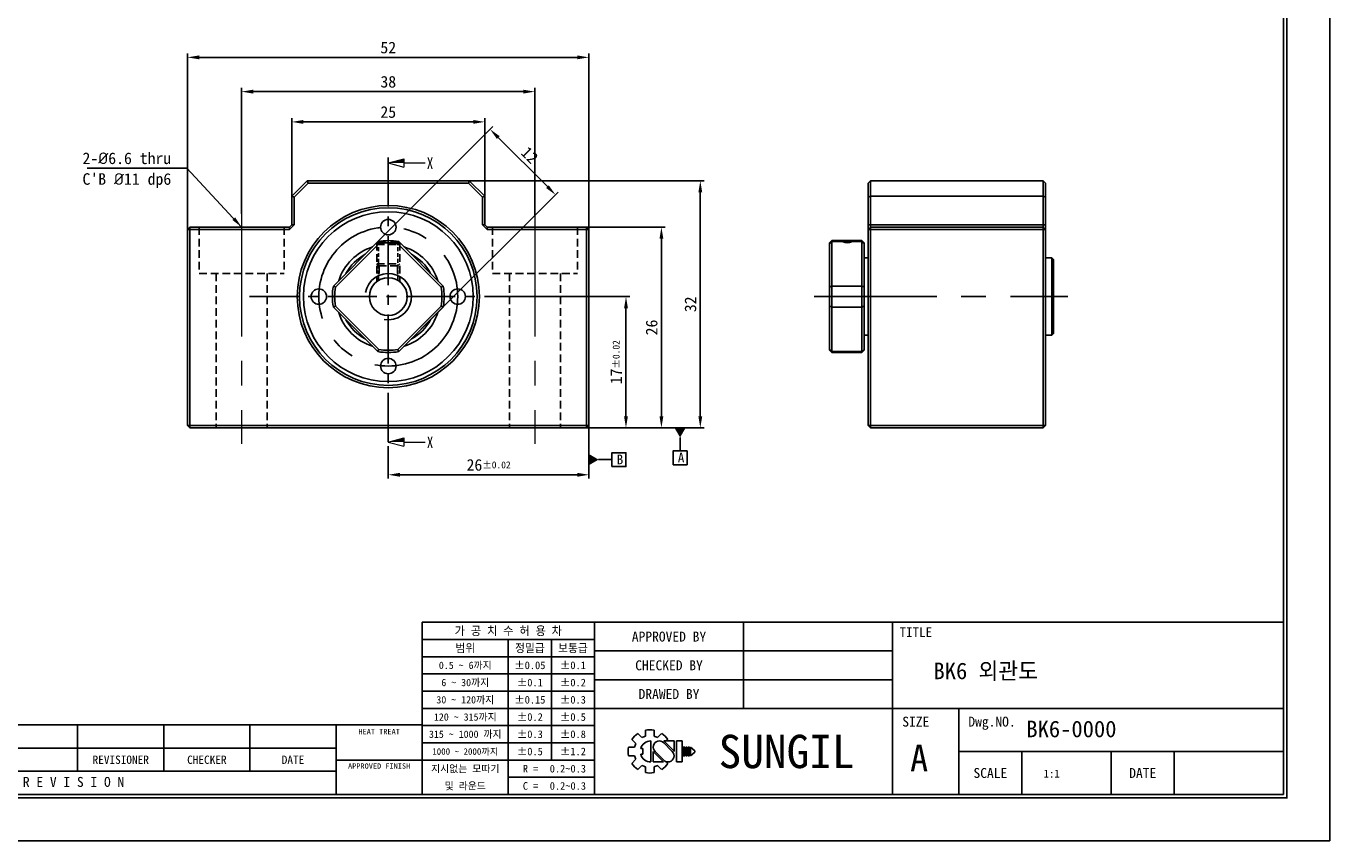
# Model space of a CAD drawing. Header units: millimetres. Extents: x 0 to 255, y 0 to 180.
# Tile 2 of 3: x 86 to 255, y 0 to 106. Entities that reach past the tile are written whole.
import ezdxf
from ezdxf.enums import TextEntityAlignment as Align

# ---------------------------------------------------------------- set-up
doc = ezdxf.new("R2010")
doc.units = ezdxf.units.MM
doc.linetypes.add('CENTER', pattern=[50.8, 31.75, -6.35, 6.35, -6.35])
doc.linetypes.add('DASHED', pattern=[0.75, 0.5, -0.25])
doc.layers.get('0').update_dxf_attribs({"linetype": 'CONTINUOUS'})
doc.layers.get('DEFPOINTS').update_dxf_attribs({"linetype": 'CONTINUOUS'})
for name, color, linetype in [('center', 1, 'CENTER'), ('hidden', 2, 'DASHED'), ('L1', 7, 'CONTINUOUS'), ('OUTLINE', 7, 'CONTINUOUS'), ('thread', 5, 'CONTINUOUS')]:
    doc.layers.add(name, color=color, linetype=linetype)
doc.dimstyles.get("Standard").update_dxf_attribs({"dimtxt": 1.5, "dimasz": 1.5, "dimexe": 0.5, "dimexo": 0, "dimgap": 0.5, "dimtad": 1, "dimdec": 3, "dimzin": 11, "dimdsep": 46, "dimtxsty": 'Standard', "dimcen": 0, "dimclrd": 5, "dimclre": 5, "dimclrt": 3, "dimadec": 0, "dimazin": 0, "dimtfac": 0.6, "dimtdec": 3, "dimtmove": 0, "dimatfit": 3, "dimfxl": 0, "dimtolj": 1, "dimtzin": 11, "dimarcsym": 0})

# ---------------------------------------------------------------- blocks, each defined once
blk = doc.blocks.new('표제란')
at = {"layer": 'L1', "color": 0}
for p, q in [((297, 0), (297, 210)), ((0, 0), (297, 0))]:
    blk.add_line(p, q, dxfattribs=at)
at = {"layer": 'L1'}
for p, q in [((290, 33), (160, 33)), ((160, 33), (160, 7)), ((186, 33), (186, 7)), ((208.5, 33), (208.5, 20)), ((231, 33), (231, 7)), ((186, 30.4), (160, 30.4)), ((173, 30.4), (173, 7)), ((179.5, 30.4), (179.5, 12.2)), ((186, 27.8), (160, 27.8)), ((231, 28.67), (186, 28.67)), ((186, 25.2), (160, 25.2)), ((231, 24.33), (186, 24.33)), ((186, 22.6), (160, 22.6)), ((186, 20), (160, 20)), ((290, 20), (186, 20)), ((241, 20), (241, 7)), ((160, 17.5), (62, 17.5)), ((108, 17.5), (108, 10.5)), ((121, 17.5), (121, 10.5)), ((134, 17.5), (134, 10.5)), ((147, 17.5), (147, 7)), ((186, 17.4), (160, 17.4)), ((192.55, 16.22), (193.17, 15.6)), ((193.7, 16.69), (193.7, 15.81)), ((195, 16.69), (195, 15.81)), ((195.52, 15.6), (196.14, 16.22)), ((147, 14), (62, 14)), ((186, 14.8), (160, 14.8)), ((191.15, 14.15), (192.03, 14.15)), ((191.15, 14.15), (192.03, 14.15)), ((191.63, 15.3), (192.25, 14.68)), ((192.98, 13.93), (193.28, 13.93)), ((193.28, 13.93), (193.28, 13.07)), ((194.5, 15.08), (194.5, 11.92)), ((197.74, 13.5), (196.41, 14.83)), ((198.02, 13.53), (196.47, 15.08)), ((196.47, 15.08), (198.02, 15.08)), ((196.84, 15.08), (197.06, 15.3)), ((198.02, 15.08), (198.02, 13.5)), ((198.39, 15.08), (198.39, 11.92)), ((198.39, 15.08), (199.26, 15.08)), ((199.26, 15.08), (199.26, 11.92)), ((199.41, 14.15), (199.41, 12.85)), ((199.41, 14.15), (199.62, 14.15)), ((199.62, 14.15), (199.62, 12.85)), ((199.78, 14.15), (199.78, 12.85)), ((199.78, 14.15), (199.99, 14.15)), ((199.99, 14.15), (199.99, 12.85)), ((200.14, 14.15), (200.14, 12.85)), ((200.14, 14.15), (200.36, 14.15)), ((200.36, 14.15), (200.36, 12.85)), ((200.51, 14.15), (200.51, 12.85)), ((200.51, 14.15), (201.16, 13.61)), ((147, 12.2), (160, 12.2)), ((186, 12.2), (160, 12.2)), ((191.15, 12.85), (192.03, 12.85)), ((191.63, 11.7), (192.25, 12.32)), ((192.98, 13.07), (193.28, 13.07)), ((194.86, 13.5), (194.86, 11.92)), ((194.86, 13.47), (196.42, 11.92)), ((194.86, 11.92), (196.42, 11.92)), ((195.14, 13.5), (196.47, 12.17)), ((196.79, 11.98), (197.06, 11.7)), ((198.39, 11.92), (199.26, 11.92)), ((199.41, 12.85), (199.62, 12.85)), ((199.78, 12.85), (199.99, 12.85)), ((200.14, 12.85), (200.36, 12.85)), ((201.16, 13.39), (200.51, 12.85)), ((201.16, 13.61), (201.16, 13.5)), ((201.16, 13.61), (201.16, 13.39)), ((201.16, 13.5), (201.16, 13.39)), ((290, 13.5), (241, 13.5)), ((250.5, 13.5), (250.5, 7)), ((264, 13.5), (264, 7)), ((273.5, 13.5), (273.5, 7)), ((147, 10.5), (62, 10.5)), ((192.55, 10.78), (193.17, 11.4)), ((193.7, 11.19), (193.7, 10.31)), ((195, 11.19), (195, 10.31)), ((195.52, 11.4), (196.14, 10.78)), ((186, 9.6), (173, 9.6))]:
    blk.add_line(p, q, dxfattribs=at)
at = {"layer": 'L1', "const_width": 0.25}
blk.add_lwpolyline([(290.5, 6.5), (290.5, 203.5), (10, 203.5), (10, 6.5)], close=True, dxfattribs=at)
at = {"layer": 'L1'}
blk.add_lwpolyline([(290, 7), (290, 203), (10.5, 203), (10.5, 7)], close=True, dxfattribs=at)
for centre, radius, start, end in [((194.35, 13.5), 3.26, 123.4943, 146.5057), ((194.35, 13.5), 2.4, 105.6872, 119.3128), ((194.35, 13.5), 3.26, 78.4943, 101.5057), ((194.35, 13.5), 2.4, 60.6872, 74.3128), ((194.35, 13.5), 3.26, 33.4943, 56.5057), ((194.35, 13.5), 3.26, 168.4943, 191.5057), ((194.35, 13.5), 2.4, 150.6872, 164.3128), ((194.5, 13.5), 1.58, 90, 164.0671), ((195.78, 14.16), 0.919, 43.2202, 225.8282), ((194.35, 13.5), 2.4, 195.6872, 209.3128), ((194.5, 13.5), 1.58, 195.9329, 270), ((197.1, 12.84), 0.919, 223.2202, 45.8282), ((194.35, 13.5), 3.26, 213.4943, 236.5057), ((194.35, 13.5), 2.4, 240.6872, 254.3128), ((194.35, 13.5), 3.26, 258.4943, 281.5057), ((194.35, 13.5), 2.4, 285.6872, 299.3128), ((194.35, 13.5), 3.26, 303.4943, 326.5057)]:
    blk.add_arc(centre, radius, start, end, dxfattribs=at)
for p in [(208.5, 28.67), (208.5, 24.33)]:
    blk.add_point(p, dxfattribs=at)
for s, height, p in [('가 공 치 수 허 용 차', 1.3, (173, 31.7)), ('APPROVED BY', 1.5, (197.25, 30.83)), ('TITLE', 1.444, (234.5, 31.5)), ('범위', 1.25, (166.5, 29.1)), ('정밀급', 1.25, (176.25, 29.1)), ('보통급', 1.25, (182.75, 29.1)), ('0.5 ~ 6까지', 1.1, (166.5, 26.5)), ('%%P0.05', 1.15, (176.25, 26.5)), ('%%P0.1', 1.15, (182.75, 26.5)), ('CHECKED BY', 1.5, (197.25, 26.5)), ('6 ~ 30까지', 1.1, (166.5, 23.9)), ('%%P0.1', 1.15, (176.25, 23.9)), ('%%P0.2', 1.15, (182.75, 23.9)), ('30 ~ 120까지', 1.1, (166.5, 21.3)), ('%%P0.15', 1.15, (176.25, 21.3)), ('%%P0.3', 1.15, (182.75, 21.3)), ('DRAWED BY', 1.5, (197.25, 22.17)), ('120 ~ 315까지', 1.1, (166.5, 18.7)), ('%%P0.2', 1.15, (176.25, 18.7)), ('%%P0.5', 1.15, (182.75, 18.7)), ('SIZE', 1.5, (234.5, 18)), ('Dwg.NO.', 1.5, (246, 18)), ('HEAT TREAT', 0.8, (153.5, 16.5)), ('315 ~ 1000 까지', 1.1, (166.5, 16.1)), ('%%P0.3', 1.15, (176.25, 16.1)), ('%%P0.8', 1.15, (182.75, 16.1)), ('SUNGIL', 5.032, (215, 13.5)), ('1000 ~ 2000까지', 0.99, (166.5, 13.49)), ('%%P0.5', 1.15, (176.25, 13.5)), ('%%P1.2', 1.15, (182.75, 13.5)), ('A', 4, (235, 12.5)), ('REVISIONER', 1.25, (114.5, 12.25)), ('CHECKER', 1.25, (127.5, 12.25)), ('DATE', 1.25, (140.5, 12.25)), ('APPROVED FINISH', 0.8, (153.5, 11.3)), ('지시없는 모따기', 1.1, (166.5, 10.9)), ('R = ', 1.15, (176.75, 10.9)), ('SCALE', 1.5, (245.75, 10.25)), ('DATE', 1.5, (268.75, 10.25)), ('R E V I S I O N', 1.5, (107.38, 8.9)), ('및 라운드', 1.1, (166.5, 8.3)), ('C = ', 1.15, (176.75, 8.3))]:
    blk.add_text(s, height=height, dxfattribs=at).set_placement(p, align=Align.MIDDLE_CENTER)
for tag, p in [('필렛', (179.25, 10.9)), ('모따기', (179.25, 8.3))]:
    blk.add_attdef(tag, text='', height=1.15, dxfattribs=at).set_placement(p, align=Align.MIDDLE_LEFT)
at = {"layer": 'OUTLINE', "ltscale": 0.5}
for tag, p, height in [('TITLE', (237.17, 24.41), 2.5), ('도번', (251.18, 15.64), 2.5), ('SCALE', (253.78, 9.55), 1.2), ('DATE', (277.02, 9.51), 1.2)]:
    blk.add_attdef(tag, p, '', height=height, dxfattribs=at)
blk = doc.blocks.new('*D2')
at = {"layer": 'DEFPOINTS', "color": 0, "ltscale": 0.2}
for p in [(145.46, 93.14), (120.46, 83.51), (145.46, 83.51)]:
    blk.add_point(p, dxfattribs=at)
at = {"layer": 'OUTLINE', "color": 5, "lineweight": -2, "ltscale": 0.2}
for p, q in [((120.46, 83.51), (120.46, 93.64)), ((121.96, 93.14), (143.96, 93.14)), ((145.46, 83.51), (145.46, 93.64))]:
    blk.add_line(p, q, dxfattribs=at)
at = {"layer": 'OUTLINE', "color": 5, "ltscale": 0.2}
for points in [[(121.96, 93.39), (121.96, 92.89), (120.46, 93.14)], [(143.96, 93.39), (143.96, 92.89), (145.46, 93.14)]]:
    blk.add_solid(points, dxfattribs=at)
at = {"layer": 'OUTLINE', "color": 3, "ltscale": 0.2, "insert": (132.96, 94.41), "char_height": 1.5, "attachment_point": 5}
blk.add_mtext('\\A1;25', dxfattribs=at)
blk = doc.blocks.new('*D3')
at = {"layer": 'DEFPOINTS', "color": 0, "ltscale": 0.2}
for p in [(154.63, 83.7), (128.72, 74.75), (137.2, 66.27)]:
    blk.add_point(p, dxfattribs=at)
at = {"layer": 'OUTLINE', "color": 5, "lineweight": -2, "ltscale": 0.2}
for p, q in [((128.72, 74.75), (146.5, 92.53)), ((147.21, 91.12), (153.57, 84.76)), ((137.2, 66.27), (154.99, 84.05))]:
    blk.add_line(p, q, dxfattribs=at)
at = {"layer": 'OUTLINE', "color": 5, "ltscale": 0.2}
for points in [[(147.38, 91.3), (147.03, 90.94), (146.15, 92.18)], [(153.75, 84.93), (153.4, 84.58), (154.63, 83.7)]]:
    blk.add_solid(points, dxfattribs=at)
at = {"layer": 'OUTLINE', "color": 3, "ltscale": 0.2, "insert": (151.29, 88.84), "char_height": 1.5, "attachment_point": 5, "rotation": 315}
blk.add_mtext('\\A1;12', dxfattribs=at)
blk = doc.blocks.new('*D4')
at = {"layer": 'DEFPOINTS', "color": 0, "ltscale": 0.2}
for p in [(113.96, 97.06), (113.96, 81.22), (151.96, 81.02)]:
    blk.add_point(p, dxfattribs=at)
at = {"layer": 'OUTLINE', "color": 5, "lineweight": -2, "ltscale": 0.2}
for p, q in [((113.96, 81.22), (113.96, 97.56)), ((150.46, 97.06), (115.46, 97.06)), ((151.96, 81.02), (151.96, 97.56))]:
    blk.add_line(p, q, dxfattribs=at)
at = {"layer": 'OUTLINE', "color": 5, "ltscale": 0.2}
for points in [[(115.46, 97.31), (115.46, 96.81), (113.96, 97.06)], [(150.46, 97.31), (150.46, 96.81), (151.96, 97.06)]]:
    blk.add_solid(points, dxfattribs=at)
at = {"layer": 'OUTLINE', "color": 3, "ltscale": 0.2, "insert": (132.96, 98.33), "char_height": 1.5, "attachment_point": 5}
blk.add_mtext('\\A1;38', dxfattribs=at)
blk = doc.blocks.new('*D5')
at = {"layer": 'DEFPOINTS', "color": 0, "ltscale": 0.2}
for p in [(158.96, 101.5), (106.96, 79.21), (158.96, 79.21)]:
    blk.add_point(p, dxfattribs=at)
at = {"layer": 'OUTLINE', "color": 5, "lineweight": -2, "ltscale": 0.2}
for p, q in [((106.96, 79.21), (106.96, 102)), ((108.46, 101.5), (157.46, 101.5)), ((158.96, 79.21), (158.96, 102))]:
    blk.add_line(p, q, dxfattribs=at)
at = {"layer": 'OUTLINE', "color": 5, "ltscale": 0.2}
for points in [[(108.46, 101.75), (108.46, 101.25), (106.96, 101.5)], [(157.46, 101.75), (157.46, 101.25), (158.96, 101.5)]]:
    blk.add_solid(points, dxfattribs=at)
at = {"layer": 'OUTLINE', "color": 3, "ltscale": 0.2, "insert": (132.96, 102.76), "char_height": 1.5, "attachment_point": 5}
blk.add_mtext('\\A1;52', dxfattribs=at)
blk = doc.blocks.new('*D6')
at = {"layer": 'DEFPOINTS', "color": 0, "ltscale": 0.2}
for p in [(146.95, 70.51), (163.76, 70.51), (158.66, 53.51)]:
    blk.add_point(p, dxfattribs=at)
at = {"layer": 'OUTLINE', "color": 5, "lineweight": -2, "ltscale": 0.2}
for p, q in [((146.95, 70.51), (164.26, 70.51)), ((163.76, 55.01), (163.76, 69.01)), ((158.66, 53.51), (164.26, 53.51))]:
    blk.add_line(p, q, dxfattribs=at)
at = {"layer": 'OUTLINE', "color": 5, "ltscale": 0.2}
for points in [[(163.51, 69.01), (164.01, 69.01), (163.76, 70.51)], [(163.51, 55.01), (164.01, 55.01), (163.76, 53.51)]]:
    blk.add_solid(points, dxfattribs=at)
at = {"layer": 'OUTLINE', "color": 3, "ltscale": 0.2, "insert": (162.49, 62.01), "char_height": 1.5, "attachment_point": 5, "rotation": 90}
blk.add_mtext('\\A1;17{\\H0.900000;±0.02}', dxfattribs=at)
blk = doc.blocks.new('*D7')
at = {"layer": 'DEFPOINTS', "color": 0, "ltscale": 0.2}
for p in [(158.66, 79.51), (168.35, 79.51), (158.66, 53.51)]:
    blk.add_point(p, dxfattribs=at)
at = {"layer": 'OUTLINE', "color": 5, "lineweight": -2, "ltscale": 0.2}
for p, q in [((158.66, 79.51), (168.85, 79.51)), ((168.35, 55.01), (168.35, 78.01)), ((158.66, 53.51), (168.85, 53.51))]:
    blk.add_line(p, q, dxfattribs=at)
at = {"layer": 'OUTLINE', "color": 5, "ltscale": 0.2}
for points in [[(168.1, 78.01), (168.6, 78.01), (168.35, 79.51)], [(168.1, 55.01), (168.6, 55.01), (168.35, 53.51)]]:
    blk.add_solid(points, dxfattribs=at)
at = {"layer": 'OUTLINE', "color": 3, "ltscale": 0.2, "insert": (167.09, 66.51), "char_height": 1.5, "attachment_point": 5, "rotation": 90}
blk.add_mtext('\\A1;26', dxfattribs=at)
blk = doc.blocks.new('*D8')
at = {"layer": 'DEFPOINTS', "color": 0, "ltscale": 0.2}
for p in [(143.46, 85.51), (173.39, 85.51), (158.66, 53.51)]:
    blk.add_point(p, dxfattribs=at)
at = {"layer": 'OUTLINE', "color": 5, "lineweight": -2, "ltscale": 0.2}
for p, q in [((143.46, 85.51), (173.89, 85.51)), ((173.39, 55.01), (173.39, 84.01)), ((158.66, 53.51), (173.89, 53.51))]:
    blk.add_line(p, q, dxfattribs=at)
at = {"layer": 'OUTLINE', "color": 5, "ltscale": 0.2}
for points in [[(173.14, 84.01), (173.64, 84.01), (173.39, 85.51)], [(173.14, 55.01), (173.64, 55.01), (173.39, 53.51)]]:
    blk.add_solid(points, dxfattribs=at)
at = {"layer": 'OUTLINE', "color": 3, "ltscale": 0.2, "insert": (172.12, 69.51), "char_height": 1.5, "attachment_point": 5, "rotation": 90}
blk.add_mtext('\\A1;32', dxfattribs=at)
blk = doc.blocks.new('*D9')
at = {"layer": 'DEFPOINTS', "color": 0, "ltscale": 0.2}
for p in [(158.96, 53.81), (132.96, 51.15), (158.96, 47.43)]:
    blk.add_point(p, dxfattribs=at)
at = {"layer": 'OUTLINE', "color": 5, "lineweight": -2, "ltscale": 0.2}
for p, q in [((158.96, 53.81), (158.96, 46.93)), ((132.96, 51.15), (132.96, 46.93)), ((134.46, 47.43), (157.46, 47.43))]:
    blk.add_line(p, q, dxfattribs=at)
at = {"layer": 'OUTLINE', "color": 5, "ltscale": 0.2}
for points in [[(134.46, 47.68), (134.46, 47.18), (132.96, 47.43)], [(157.46, 47.68), (157.46, 47.18), (158.96, 47.43)]]:
    blk.add_solid(points, dxfattribs=at)
at = {"layer": 'OUTLINE', "color": 3, "ltscale": 0.2, "insert": (145.96, 48.7), "char_height": 1.5, "attachment_point": 5}
blk.add_mtext('\\A1;26{\\H0.900000;±0.02}', dxfattribs=at)
blk = doc.blocks.new('_DatumFilled')
at = {"color": 0, "linetype": 'ByBlock'}
blk.add_solid([(0, 0.58), (-1, 0), (0, -0.58)], dxfattribs=at)

msp = doc.modelspace()

# ---------------------------------------------------------------- linework, layer by layer
at = {"layer": 'center', "ltscale": 0.2}
for p, q in [((132.9623, 88.5101), (132.9623, 50.5101)), ((114.9623, 70.5101), (150.9623, 70.5101))]:
    msp.add_line(p, q, dxfattribs=at)
at = {"layer": 'center', "lineweight": 9, "ltscale": 0.5}
for p, q in [((113.9623, 81.2175), (113.9623, 51.4382)), ((151.9623, 81.2175), (151.9623, 51.4382))]:
    msp.add_line(p, q, dxfattribs=at)
at = {"layer": 'center', "ltscale": 0.5}
msp.add_line((188.1585, 70.5101), (221.0211, 70.5101), dxfattribs=at)
msp.add_circle((132.9623, 70.5101), 9, dxfattribs=at)
at = {"layer": 'hidden', "ltscale": 2}
for p, q in [((108.4623, 79.5101), (108.4623, 73.5101)), ((119.4623, 79.5101), (119.4623, 73.5101)), ((146.4623, 79.5101), (146.4623, 73.5101)), ((157.4623, 79.5101), (157.4623, 73.5101)), ((131.4623, 77.2601), (134.4623, 77.2601)), ((131.7123, 77.5101), (134.2123, 77.5101)), ((131.4623, 74.7601), (134.4623, 74.7601)), ((131.4623, 74.7601), (131.7123, 74.5101)), ((131.7123, 74.5101), (134.2123, 74.5101)), ((131.7623, 74.5101), (131.7623, 73.2597)), ((134.1623, 74.5101), (134.1623, 73.2597)), ((134.2123, 74.5101), (134.4623, 74.7601)), ((108.4623, 73.5101), (119.4623, 73.5101)), ((110.6623, 73.5101), (110.6623, 53.5101)), ((117.2623, 73.5101), (117.2623, 53.5101)), ((146.4623, 73.5101), (157.4623, 73.5101)), ((148.6623, 73.5101), (148.6623, 53.5101)), ((155.2623, 73.5101), (155.2623, 53.5101))]:
    msp.add_line(p, q, dxfattribs=at)
at = {"layer": 'hidden'}
for p, q in [((131.4623, 77.2601), (131.7123, 77.5101)), ((131.7123, 77.6516), (131.7123, 72.6173)), ((134.2123, 77.6516), (134.2123, 72.6173)), ((134.2123, 77.5101), (134.4623, 77.2601))]:
    msp.add_line(p, q, dxfattribs=at)
at = {"layer": 'hidden', "color": 5, "ltscale": 2}
for p, q in [((131.4623, 77.4954), (131.4623, 72.4473)), ((134.4623, 77.4954), (134.4623, 72.4473))]:
    msp.add_line(p, q, dxfattribs=at)
at = {"layer": 'OUTLINE', "lineweight": 9}
for p, q in [((132.9623, 87.8303), (134.9623, 88.3662)), ((134.9623, 88.3662), (134.9623, 87.2944)), ((132.9623, 87.8303), (134.9623, 87.2944)), ((134.9623, 87.8303), (137.7323, 87.8303)), ((132.9623, 51.6726), (134.9623, 52.2085)), ((132.9623, 51.6726), (134.9623, 51.1367)), ((134.9623, 52.2085), (134.9623, 51.1367)), ((134.9623, 51.6726), (137.7323, 51.6726))]:
    msp.add_line(p, q, dxfattribs=at)
at = {"layer": 'OUTLINE'}
for p, q in [((120.4623, 83.5101), (122.4623, 85.5101)), ((122.5866, 85.2101), (120.7623, 83.3859)), ((122.5866, 85.2101), (122.4623, 85.5101)), ((122.4623, 85.5101), (143.4623, 85.5101)), ((143.3381, 85.2101), (122.5866, 85.2101)), ((143.3381, 85.2101), (143.4623, 85.5101)), ((145.1623, 83.3859), (143.3381, 85.2101)), ((143.4623, 85.5101), (145.4623, 83.5101)), ((195.1333, 85.2101), (195.4333, 85.5101)), ((195.1333, 83.3859), (195.1333, 85.2101)), ((195.4333, 85.5101), (195.4333, 83.5101)), ((195.4333, 85.5101), (217.8333, 85.5101)), ((217.8333, 83.5101), (217.8333, 85.5101)), ((217.8333, 85.5101), (218.1333, 85.2101)), ((218.1333, 85.2101), (218.1333, 83.3859)), ((120.4623, 79.8101), (120.4623, 83.5101)), ((120.7623, 83.3859), (120.4623, 83.5101)), ((120.7623, 83.3859), (120.7623, 79.8101)), ((145.1623, 83.3859), (145.4623, 83.5101)), ((145.1623, 79.8101), (145.1623, 83.3859)), ((145.4623, 83.5101), (145.4623, 79.8101)), ((195.1333, 83.3859), (195.4333, 83.5101)), ((195.1333, 79.8101), (195.1333, 83.3859)), ((195.4333, 83.5101), (195.4333, 79.8101)), ((217.8333, 83.5101), (195.4333, 83.5101)), ((217.8333, 79.8101), (217.8333, 83.5101)), ((217.8333, 83.5101), (218.1333, 83.3859)), ((218.1333, 83.3859), (218.1333, 79.8101)), ((106.9623, 79.2101), (107.2623, 79.5101)), ((107.2623, 79.5101), (120.1623, 79.5101)), ((107.2623, 79.2101), (107.2623, 79.5101)), ((120.1623, 79.5101), (120.4623, 79.8101)), ((120.1623, 79.5101), (120.1623, 79.2101)), ((120.1623, 79.2101), (120.4623, 79.5101)), ((120.7623, 79.8101), (120.4623, 79.8101)), ((120.4623, 79.5101), (120.7623, 79.8101)), ((145.1623, 79.8101), (145.4623, 79.5101)), ((145.1623, 79.8101), (145.4623, 79.8101)), ((145.4623, 79.8101), (145.7623, 79.5101)), ((145.4623, 79.5101), (145.7623, 79.2101)), ((145.7623, 79.2101), (145.7623, 79.5101)), ((145.7623, 79.5101), (158.6623, 79.5101)), ((158.6623, 79.5101), (158.6623, 79.2101)), ((158.6623, 79.5101), (158.9623, 79.2101)), ((195.1333, 79.8101), (195.4333, 79.8101)), ((195.1333, 79.8101), (195.1333, 79.5101)), ((195.4333, 79.5101), (195.1333, 79.2101)), ((195.1333, 79.5101), (195.1333, 79.2101)), ((195.4333, 79.8101), (217.8333, 79.8101)), ((195.4333, 79.8101), (195.4333, 79.5101)), ((195.4333, 79.5101), (217.8333, 79.5101)), ((195.4333, 79.5101), (195.4333, 79.2101)), ((217.8333, 79.8101), (217.8333, 79.5101)), ((217.8333, 79.8101), (218.1333, 79.8101)), ((217.8333, 79.5101), (217.8333, 79.2101)), ((218.1333, 79.2101), (217.8333, 79.5101)), ((218.1333, 79.5101), (218.1333, 79.8101)), ((218.1333, 79.2101), (218.1333, 79.5101)), ((106.9623, 53.8101), (106.9623, 79.2101)), ((106.9623, 79.2101), (107.2623, 79.2101)), ((120.1623, 79.2101), (107.2623, 79.2101)), ((107.2623, 79.2101), (107.2623, 53.8101)), ((158.6623, 79.2101), (145.7623, 79.2101)), ((158.6623, 53.8101), (158.6623, 79.2101)), ((158.9623, 79.2101), (158.6623, 79.2101)), ((158.9623, 79.2101), (158.9623, 53.8101)), ((190.4333, 77.7601), (190.1333, 77.4601)), ((191.1833, 77.7601), (190.4333, 77.7601)), ((190.4333, 77.7601), (190.4333, 77.6305)), ((191.2138, 77.7601), (193.6528, 77.7601)), ((194.3333, 77.7601), (193.6672, 77.7601)), ((194.6333, 77.4601), (194.3333, 77.7601)), ((194.3333, 77.6305), (194.3333, 77.7601)), ((195.1333, 53.8101), (195.1333, 79.2101)), ((195.4333, 79.2101), (195.1333, 79.2101)), ((195.4333, 79.2101), (195.4333, 53.8101)), ((217.8333, 79.2101), (195.4333, 79.2101)), ((217.8333, 53.8101), (217.8333, 79.2101)), ((218.1333, 79.2101), (217.8333, 79.2101)), ((218.1333, 79.2101), (218.1333, 53.8101)), ((125.842, 71.8751), (131.5974, 77.6305)), ((131.7436, 77.3525), (126.12, 71.7288)), ((139.8047, 71.7288), (134.1811, 77.3525)), ((134.3273, 77.6305), (140.0827, 71.8751)), ((190.1333, 77.3525), (190.1333, 77.4601)), ((190.1333, 71.7288), (190.1333, 77.3525)), ((190.4333, 77.6305), (190.4333, 71.8751)), ((191.9619, 77.6305), (190.4333, 77.6305)), ((191.8876, 77.5982), (192.979, 77.5982)), ((194.3333, 77.6305), (192.9047, 77.6305)), ((194.3333, 71.8751), (194.3333, 77.6305)), ((194.6333, 77.4601), (194.6333, 77.3525)), ((194.6333, 77.3525), (194.6333, 71.7288)), ((195.1333, 75.5101), (194.6333, 75.5101)), ((218.9333, 75.5101), (218.1333, 75.5101)), ((219.1333, 75.3101), (218.9333, 75.5101)), ((218.9333, 70.5101), (218.9333, 75.5101)), ((219.1333, 75.3101), (219.1333, 70.5101)), ((190.1333, 69.2914), (190.1333, 71.7288)), ((190.4333, 71.8751), (190.4333, 69.1452)), ((190.4333, 71.8751), (194.3333, 71.8751)), ((194.3333, 69.1452), (194.3333, 71.8751)), ((194.6333, 71.7288), (194.6333, 69.2914)), ((126.12, 69.2914), (131.7436, 63.6678)), ((134.1811, 63.6678), (139.8047, 69.2914)), ((190.1333, 63.6678), (190.1333, 69.2914)), ((194.6333, 69.2914), (194.6333, 63.6678)), ((218.9333, 65.5101), (218.9333, 70.5101)), ((219.1333, 70.5101), (219.1333, 65.7101)), ((131.5974, 63.3898), (125.842, 69.1452)), ((140.0827, 69.1452), (134.3273, 63.3898)), ((194.3333, 69.1452), (190.4333, 69.1452)), ((190.4333, 69.1452), (190.4333, 63.3898)), ((194.3333, 63.3898), (194.3333, 69.1452)), ((194.6333, 65.5101), (195.1333, 65.5101)), ((218.1333, 65.5101), (218.9333, 65.5101)), ((218.9333, 65.5101), (219.1333, 65.7101)), ((190.1333, 63.5601), (190.1333, 63.6678)), ((190.1333, 63.5601), (190.4333, 63.2601)), ((190.4333, 63.3898), (194.3333, 63.3898)), ((190.4333, 63.3898), (190.4333, 63.2601)), ((190.4333, 63.2601), (194.3333, 63.2601)), ((194.3333, 63.2601), (194.6333, 63.5601)), ((194.3333, 63.2601), (194.3333, 63.3898)), ((194.6333, 63.6678), (194.6333, 63.5601)), ((106.9623, 53.8101), (107.2623, 53.8101)), ((107.2623, 53.5101), (106.9623, 53.8101)), ((107.2623, 53.5101), (107.2623, 53.8101)), ((107.2623, 53.8101), (158.6623, 53.8101)), ((158.6623, 53.5101), (107.2623, 53.5101)), ((158.6623, 53.5101), (158.6623, 53.8101)), ((158.9623, 53.8101), (158.6623, 53.8101)), ((158.9623, 53.8101), (158.6623, 53.5101)), ((195.4333, 53.5101), (195.1333, 53.8101)), ((195.4333, 53.8101), (195.1333, 53.8101)), ((195.4333, 53.8101), (217.8333, 53.8101)), ((195.4333, 53.8101), (195.4333, 53.5101)), ((217.8333, 53.5101), (195.4333, 53.5101)), ((218.1333, 53.8101), (217.8333, 53.8101)), ((218.1333, 53.8101), (217.8333, 53.5101)), ((217.8333, 53.8101), (217.8333, 53.5101))]:
    msp.add_line(p, q, dxfattribs=at)
at = {"layer": 'OUTLINE', "color": 5, "ltscale": 0.5}
for points in [[(170.7672, 52.2601), (170.7672, 50.5278)], [(160.2123, 49.3925), (161.9447, 49.3925)]]:
    msp.add_lwpolyline(points, dxfattribs=at)
for points in [[(161.9447, 48.4925), (163.7447, 48.4925), (163.7447, 50.2925), (161.9447, 50.2925)], [(169.8672, 48.7278), (171.6672, 48.7278), (171.6672, 50.5278), (169.8672, 50.5278)]]:
    msp.add_lwpolyline(points, close=True, dxfattribs=at)
at = {"layer": 'OUTLINE'}
for centre, radius in [((132.9623, 70.5101), 11.8), ((132.9623, 70.5101), 11.5), ((132.9623, 70.5101), 11), ((132.9623, 79.5101), 1), ((123.9623, 70.5101), 1), ((141.9623, 70.5101), 1), ((132.9623, 61.5101), 1)]:
    msp.add_circle(centre, radius, dxfattribs=at)
at = {"layer": 'OUTLINE', "ltscale": 0.2}
msp.add_circle((132.9623, 70.5101), 2.45, dxfattribs=at)
at = {"layer": 'OUTLINE'}
for centre, radius, start, end in [((132.9623, 70.5101), 7.25, 79.148424, 100.851576), ((132.9623, 70.5101), 6.75, 107.733956, 162.266044), ((132.9623, 70.5101), 6.95, 79.9008, 100.0992), ((132.9623, 70.5101), 6.75, 17.733956, 72.266044), ((192.4333, 78.9954), 1.5, 248.667561, 291.332439), ((132.9623, 70.5101), 6.25, 118.739795, 151.260205), ((132.9623, 70.5101), 6.25, 28.739795, 61.260205), ((132.9623, 70.5101), 7.25, 169.148424, 190.851576), ((132.9623, 70.5101), 6.95, 169.9008, 190.0992), ((132.9623, 70.5101), 6.95, 349.9008, 10.0992), ((132.9623, 70.5101), 7.25, 349.148424, 10.851576), ((132.9623, 70.5101), 6.75, 197.733956, 252.266044), ((132.9623, 70.5101), 6.75, 287.733956, 342.266044), ((132.9623, 70.5101), 6.25, 208.739795, 241.260205), ((132.9623, 70.5101), 6.25, 298.739795, 331.260205), ((132.9623, 70.5101), 7.25, 259.148424, 280.851576), ((132.9623, 70.5101), 6.95, 259.9008, 280.0992)]:
    msp.add_arc(centre, radius, start, end, dxfattribs=at)
for points, knots in [([(191.2899, 77.7425), (191.2552, 77.748), (191.2283, 77.7525), (191.1924, 77.7586), (191.1833, 77.7601), (191.1833, 77.7601)], [0, 0, 0, 0, 0.5, 0.5, 1, 1, 1, 1]), ([(191.9619, 77.6305), (191.8795, 77.6389), (191.802, 77.6489), (191.6623, 77.6696), (191.5996, 77.6803), (191.4302, 77.7113), (191.3454, 77.73), (191.2899, 77.7425)], [0, 0, 0, 0, 0.25, 0.25, 0.5, 0.5, 1, 1, 1, 1]), ([(193.5768, 77.7425), (193.5217, 77.7301), (193.4359, 77.7112), (193.2118, 77.6702), (193.0697, 77.6473), (192.9047, 77.6305)], [0, 0, 0, 0, 0.5, 0.5, 1, 1, 1, 1]), ([(193.6672, 77.7574), (193.669, 77.7576), (193.6725, 77.7581), (193.608, 77.7476), (193.5768, 77.7425)], [0, 0, 0, 0, 0.51562103, 1, 1, 1, 1])]:
    msp.add_open_spline(points, degree=3, knots=knots, dxfattribs=at)
for points in [[(131.5974, 77.6305), (131.6464, 77.538), (131.6952, 77.4453), (131.7436, 77.3525)], [(134.3273, 77.6305), (134.2783, 77.538), (134.2295, 77.4453), (134.1811, 77.3525)], [(190.4333, 77.6305), (190.3333, 77.538), (190.2332, 77.4453), (190.1333, 77.3525)], [(191.9619, 77.6305), (191.9368, 77.6201), (191.9121, 77.6093), (191.8876, 77.5982)], [(192.979, 77.5982), (192.9545, 77.6093), (192.9298, 77.6201), (192.9047, 77.6305)], [(194.3333, 77.6305), (194.4334, 77.538), (194.5334, 77.4453), (194.6333, 77.3525)], [(125.842, 71.8751), (125.9345, 71.826), (126.0271, 71.7773), (126.12, 71.7288)], [(140.0827, 71.8751), (139.9902, 71.826), (139.8976, 71.7773), (139.8047, 71.7288)], [(190.4333, 71.8751), (190.3333, 71.826), (190.2332, 71.7773), (190.1333, 71.7288)], [(194.3333, 71.8751), (194.4334, 71.826), (194.5334, 71.7773), (194.6333, 71.7288)], [(126.12, 69.2914), (126.0271, 69.243), (125.9345, 69.1942), (125.842, 69.1452)], [(140.0827, 69.1452), (139.9902, 69.1942), (139.8976, 69.243), (139.8047, 69.2914)], [(190.4333, 69.1452), (190.3333, 69.1942), (190.2332, 69.243), (190.1333, 69.2914)], [(194.3333, 69.1452), (194.4334, 69.1942), (194.5334, 69.243), (194.6333, 69.2914)], [(131.5974, 63.3898), (131.6464, 63.4823), (131.6952, 63.5749), (131.7436, 63.6678)], [(134.3273, 63.3898), (134.2783, 63.4823), (134.2295, 63.5749), (134.1811, 63.6678)], [(190.4333, 63.3898), (190.3333, 63.4823), (190.2332, 63.5749), (190.1333, 63.6678)], [(194.3333, 63.3898), (194.4334, 63.4823), (194.5334, 63.5749), (194.6333, 63.6678)]]:
    msp.add_open_spline(points, degree=3, dxfattribs=at)
at = {"layer": 'OUTLINE', "lineweight": 9}
for points in [[(132.9623, 87.8303), (134.9623, 88.3662), (134.9623, 87.8303)], [(132.9623, 51.6726), (134.9623, 52.2085), (134.9623, 51.6726)]]:
    msp.add_solid(points, dxfattribs=at)
at = {"layer": 'thread', "ltscale": 0.2}
msp.add_arc((132.9623, 70.5101), 3, 260, 170, dxfattribs=at)

# ---------------------------------------------------------------- block references
at = {"layer": 'OUTLINE'}
ref = msp.add_blockref('표제란', (0, 0), dxfattribs=dict(at, xscale=0.8584703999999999, yscale=0.8584703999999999, zscale=0.8584703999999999))
ref.add_attrib('SCALE', '1:1', (217.8635, 8.2005), dxfattribs={"ltscale": 0.5, "height": 1.03016})
ref.add_attrib('도번', 'BK6-0000', (215.6316, 13.4286), dxfattribs={"ltscale": 0.5, "height": 2.14618})
ref.add_attrib('TITLE', 'BK6 외관도', (203.5997, 20.9517), dxfattribs={"ltscale": 0.5, "height": 2.14618})
ref.add_attrib('필렛', '0.2~0.3', dxfattribs={"layer": 'L1', "height": 0.98724}).set_placement((153.8808, 9.3573), align=Align.MIDDLE_LEFT)
ref.add_attrib('모따기', '0.2~0.3', dxfattribs={"layer": 'L1', "height": 0.98724}).set_placement((153.8808, 7.1253), align=Align.MIDDLE_LEFT)
at = {"layer": 'OUTLINE', "color": 5, "ltscale": 0.5, "xscale": 1.25, "yscale": 1.25, "zscale": 1.25}
for p, rotation in [((170.7672, 53.5101), 90), ((158.9623, 49.3925), 180)]:
    msp.add_blockref('_DatumFilled', p, dxfattribs=dict(at, rotation=rotation))

# ---------------------------------------------------------------- texts
at = {"lineweight": 9, "width": 0.8}
for p in [(137.964, 87.0427), (137.964, 50.8849)]:
    msp.add_text('X', height=1.5, dxfattribs=at).set_placement(p)
at = {"layer": 'OUTLINE', "color": 3, "ltscale": 0.2, "char_height": 1.5, "attachment_point": 9}
for s, insert in [('\\A1;2-{\\fISOCPEUR|b0|i0|c0|p34;%%C}6.6 thru', (104.8396, 87.6541)), ("\\A1;C'B {\\fISOCPEUR|b0|i0|c0|p34;%%C}11 dp6", (104.8396, 84.5629))]:
    msp.add_mtext(s, dxfattribs=dict(at, insert=insert))
at = {"layer": 'OUTLINE', "color": 3, "ltscale": 0.5, "char_height": 1.25, "attachment_point": 9}
for s, insert in [('\\A1;B', (163.4016, 48.7896)), ('\\A1;A', (171.3241, 49.0249))]:
    msp.add_mtext(s, dxfattribs=dict(at, insert=insert))

# ---------------------------------------------------------------- dimensions: what is measured, and where the dimension line sits
at = {"layer": 'OUTLINE', "ltscale": 0.2}
for base, p1, p2, picture, middle in [((158.9623, 101.4958), (106.9623, 79.2101), (158.9623, 79.2101), '*D5', (132.9623, 102.7647)), ((113.9623, 97.0598), (151.9623, 81.0249), (113.9623, 81.2175), '*D4', (132.9623, 98.3288)), ((145.4623, 93.1393), (120.4623, 83.5101), (145.4623, 83.5101), '*D2', (132.9623, 94.4082))]:
    dim = msp.add_linear_dim(base=base, p1=p1, p2=p2, dimstyle='Standard', dxfattribs=at)
    dim.commit()
    dim.dimension.update_dxf_attribs({"geometry": picture, "text_midpoint": middle})
dim = msp.add_aligned_dim(p1=(128.7197, 74.7528), p2=(137.205, 66.2675), distance=24.6463, dimstyle='Standard', dxfattribs=at)
dim.commit()
dim.dimension.update_dxf_attribs({"geometry": '*D3', "text_midpoint": (151.2886, 88.8364)})
for base, p2, picture, middle in [((173.3856, 85.5101), (143.4623, 85.5101), '*D8', (172.1166, 69.5101)), ((168.3541, 79.5101), (158.6623, 79.5101), '*D7', (167.0851, 66.5101))]:
    dim = msp.add_linear_dim(base=base, p1=(158.6623, 53.5101), p2=p2, angle=90, dimstyle='Standard', dxfattribs=at)
    dim.commit()
    dim.dimension.update_dxf_attribs({"geometry": picture, "text_midpoint": middle})
dim = msp.add_linear_dim(base=(163.7565, 70.5101), p1=(158.6623, 53.5101), p2=(146.9511, 70.5101), angle=90, dimstyle='Standard', override={"dimgap": 0.5, "dimtol": 1, "dimlim": 0, "dimtp": 0.02, "dimtm": 0.02}, dxfattribs=at)
dim.commit()
dim.dimension.update_dxf_attribs({"geometry": '*D6', "text_midpoint": (162.4855, 62.0101)})
dim = msp.add_linear_dim(base=(158.9623, 47.4302), p1=(132.9623, 51.1462), p2=(158.9623, 53.8101), dimstyle='Standard', override={"dimgap": 0.5, "dimtol": 1, "dimlim": 0, "dimtp": 0.02, "dimtm": 0.02}, dxfattribs=at)
dim.commit()
dim.dimension.update_dxf_attribs({"geometry": '*D9', "text_midpoint": (145.9623, 48.6992)})

# ---------------------------------------------------------------- leaders
at = {"layer": 'OUTLINE', "ltscale": 0.2, "annotation_type": 0, "has_hookline": 1, "hookline_direction": 1, "text_width": 10.8753}
msp.add_leader([(113.9623, 79.5101), (106.8396, 87.1541), (105.3396, 87.1541)], dimstyle='Standard', dxfattribs=at)

doc.saveas('drawing.dxf')
